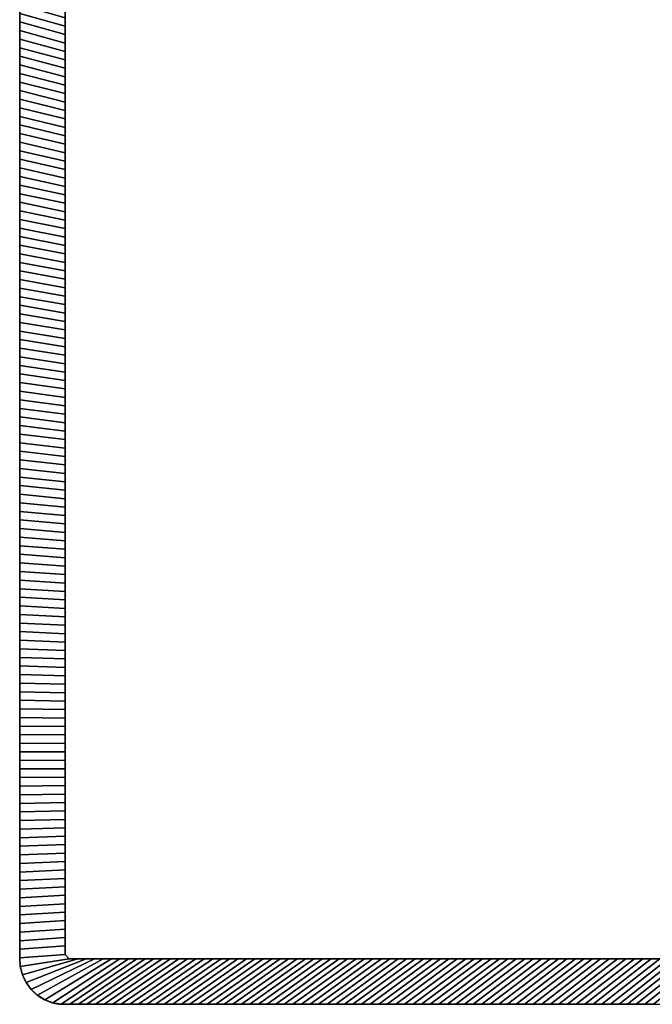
# Model space of a CAD drawing. Extents: x -14.9 to 10.5, y -11.3 to 8.7.
# Tile 1 of 14: x -14.9 to -11.6, y -11.3 to -6.2. Entities that reach past the tile are written whole.
import ezdxf

# ---------------------------------------------------------------- set-up
doc = ezdxf.new("R2010")
doc.units = 0
doc.header["$MEASUREMENT"] = 0
doc.layers.get('0').update_dxf_attribs({"linetype": 'CONTINUOUS'})

msp = doc.modelspace()

# ---------------------------------------------------------------- linework, layer by layer
at = {"elevation": -14.2262}
msp.add_lwpolyline([(10.5408, 5.0585, 0.164351), (10.5409, 5.1343), (9.4798, 8.6128, 0.32213), (9.3678, 8.6934), (8.7795, 8.6934), (-14.6962, 8.6934, 0.376322), (-14.9017, 8.4589), (-14.9017, -11.0714), (-14.9017, -11.0721, 0.376322), (-14.6962, -11.3066), (8.7795, -11.3066), (9.3678, -11.3066, 0.318681), (9.4804, -11.2243), (10.5409, -7.7474, 0.154887), (10.542, -7.6752, -0.15531)], format="xyb", close=True, dxfattribs=at)

# ---------------------------------------------------------------- meshes
mesh = msp.add_polymesh((2, 9))
for k, corner in enumerate([(-14.9017, -6.3049, -14.2262), (-14.9017, -6.2604, -14.2262), (-14.9017, -6.2159, -14.2262), (-14.9017, -6.1714, -14.2262), (-14.9017, -6.1269, -14.2262), (-14.9017, -6.0824, -14.2262), (-14.9017, -6.0379, -14.2262), (-14.9017, -5.9934, -14.2262), (-14.9017, -5.9489, -14.2262), (-14.6655, -6.3688, -14.4624), (-14.6655, -6.3251, -14.4624), (-14.6655, -6.2814, -14.4624), (-14.6655, -6.2377, -14.4624), (-14.6655, -6.1939, -14.4624), (-14.6655, -6.1502, -14.4624), (-14.6655, -6.1065, -14.4624), (-14.6655, -6.0628, -14.4624), (-14.6655, -6.019, -14.4624)]):
    mesh.set_mesh_vertex(divmod(k, 9), corner)
mesh = msp.add_polymesh((2, 9))
for k, corner in enumerate([(-14.9017, -5.9934, 13.3538), (-14.9017, -6.0379, 13.3538), (-14.9017, -6.0824, 13.3538), (-14.9017, -6.1269, 13.3538), (-14.9017, -6.1714, 13.3538), (-14.9017, -6.2159, 13.3538), (-14.9017, -6.2604, 13.3538), (-14.9017, -6.3049, 13.3538), (-14.9017, -6.3494, 13.3538), (-14.6655, -6.0628, 13.59), (-14.6655, -6.1065, 13.59), (-14.6655, -6.1502, 13.59), (-14.6655, -6.1939, 13.59), (-14.6655, -6.2377, 13.59), (-14.6655, -6.2814, 13.59), (-14.6655, -6.3251, 13.59), (-14.6655, -6.3688, 13.59), (-14.6655, -6.4126, 13.59)]):
    mesh.set_mesh_vertex(divmod(k, 9), corner)
mesh = msp.add_polymesh((2, 9))
for k, corner in enumerate([(-14.9017, -6.6609, -14.2262), (-14.9017, -6.6164, -14.2262), (-14.9017, -6.5719, -14.2262), (-14.9017, -6.5274, -14.2262), (-14.9017, -6.4829, -14.2262), (-14.9017, -6.4384, -14.2262), (-14.9017, -6.3939, -14.2262), (-14.9017, -6.3494, -14.2262), (-14.9017, -6.3049, -14.2262), (-14.6655, -6.7187, -14.4624), (-14.6655, -6.6749, -14.4624), (-14.6655, -6.6312, -14.4624), (-14.6655, -6.5875, -14.4624), (-14.6655, -6.5438, -14.4624), (-14.6655, -6.5, -14.4624), (-14.6655, -6.4563, -14.4624), (-14.6655, -6.4126, -14.4624), (-14.6655, -6.3688, -14.4624)]):
    mesh.set_mesh_vertex(divmod(k, 9), corner)
mesh = msp.add_polymesh((2, 9))
for k, corner in enumerate([(-14.9017, -6.3494, 13.3538), (-14.9017, -6.3939, 13.3538), (-14.9017, -6.4384, 13.3538), (-14.9017, -6.4829, 13.3538), (-14.9017, -6.5274, 13.3538), (-14.9017, -6.5719, 13.3538), (-14.9017, -6.6164, 13.3538), (-14.9017, -6.6609, 13.3538), (-14.9017, -6.7054, 13.3538), (-14.6655, -6.4126, 13.59), (-14.6655, -6.4563, 13.59), (-14.6655, -6.5, 13.59), (-14.6655, -6.5438, 13.59), (-14.6655, -6.5875, 13.59), (-14.6655, -6.6312, 13.59), (-14.6655, -6.6749, 13.59), (-14.6655, -6.7187, 13.59), (-14.6655, -6.7624, 13.59)]):
    mesh.set_mesh_vertex(divmod(k, 9), corner)
mesh = msp.add_polymesh((2, 9))
for k, corner in enumerate([(-14.9017, -7.0169, -14.2262), (-14.9017, -6.9724, -14.2262), (-14.9017, -6.9279, -14.2262), (-14.9017, -6.8834, -14.2262), (-14.9017, -6.8389, -14.2262), (-14.9017, -6.7944, -14.2262), (-14.9017, -6.7499, -14.2262), (-14.9017, -6.7054, -14.2262), (-14.9017, -6.6609, -14.2262), (-14.6655, -7.0685, -14.4624), (-14.6655, -7.0248, -14.4624), (-14.6655, -6.981, -14.4624), (-14.6655, -6.9373, -14.4624), (-14.6655, -6.8936, -14.4624), (-14.6655, -6.8498, -14.4624), (-14.6655, -6.8061, -14.4624), (-14.6655, -6.7624, -14.4624), (-14.6655, -6.7187, -14.4624)]):
    mesh.set_mesh_vertex(divmod(k, 9), corner)
mesh = msp.add_polymesh((2, 9))
for k, corner in enumerate([(-14.9017, -6.7054, 13.3538), (-14.9017, -6.7499, 13.3538), (-14.9017, -6.7944, 13.3538), (-14.9017, -6.8389, 13.3538), (-14.9017, -6.8834, 13.3538), (-14.9017, -6.9279, 13.3538), (-14.9017, -6.9724, 13.3538), (-14.9017, -7.0169, 13.3538), (-14.9017, -7.0614, 13.3538), (-14.6655, -6.7624, 13.59), (-14.6655, -6.8061, 13.59), (-14.6655, -6.8498, 13.59), (-14.6655, -6.8936, 13.59), (-14.6655, -6.9373, 13.59), (-14.6655, -6.981, 13.59), (-14.6655, -7.0248, 13.59), (-14.6655, -7.0685, 13.59), (-14.6655, -7.1122, 13.59)]):
    mesh.set_mesh_vertex(divmod(k, 9), corner)
mesh = msp.add_polymesh((2, 9))
for k, corner in enumerate([(-14.9017, -7.3729, -14.2262), (-14.9017, -7.3284, -14.2262), (-14.9017, -7.2839, -14.2262), (-14.9017, -7.2394, -14.2262), (-14.9017, -7.1949, -14.2262), (-14.9017, -7.1504, -14.2262), (-14.9017, -7.1059, -14.2262), (-14.9017, -7.0614, -14.2262), (-14.9017, -7.0169, -14.2262), (-14.6655, -7.4183, -14.4624), (-14.6655, -7.3746, -14.4624), (-14.6655, -7.3309, -14.4624), (-14.6655, -7.2871, -14.4624), (-14.6655, -7.2434, -14.4624), (-14.6655, -7.1997, -14.4624), (-14.6655, -7.1559, -14.4624), (-14.6655, -7.1122, -14.4624), (-14.6655, -7.0685, -14.4624)]):
    mesh.set_mesh_vertex(divmod(k, 9), corner)
mesh = msp.add_polymesh((2, 9))
for k, corner in enumerate([(-14.9017, -7.0614, 13.3538), (-14.9017, -7.1059, 13.3538), (-14.9017, -7.1504, 13.3538), (-14.9017, -7.1949, 13.3538), (-14.9017, -7.2394, 13.3538), (-14.9017, -7.2839, 13.3538), (-14.9017, -7.3284, 13.3538), (-14.9017, -7.3729, 13.3538), (-14.9017, -7.4174, 13.3538), (-14.6655, -7.1122, 13.59), (-14.6655, -7.1559, 13.59), (-14.6655, -7.1997, 13.59), (-14.6655, -7.2434, 13.59), (-14.6655, -7.2871, 13.59), (-14.6655, -7.3309, 13.59), (-14.6655, -7.3746, 13.59), (-14.6655, -7.4183, 13.59), (-14.6655, -7.462, 13.59)]):
    mesh.set_mesh_vertex(divmod(k, 9), corner)
mesh = msp.add_polymesh((2, 9))
for k, corner in enumerate([(-14.9017, -7.7288, -14.2262), (-14.9017, -7.6843, -14.2262), (-14.9017, -7.6398, -14.2262), (-14.9017, -7.5954, -14.2262), (-14.9017, -7.5509, -14.2262), (-14.9017, -7.5064, -14.2262), (-14.9017, -7.4619, -14.2262), (-14.9017, -7.4174, -14.2262), (-14.9017, -7.3729, -14.2262), (-14.6655, -7.7681, -14.4624), (-14.6655, -7.7244, -14.4624), (-14.6655, -7.6807, -14.4624), (-14.6655, -7.6369, -14.4624), (-14.6655, -7.5932, -14.4624), (-14.6655, -7.5495, -14.4624), (-14.6655, -7.5058, -14.4624), (-14.6655, -7.462, -14.4624), (-14.6655, -7.4183, -14.4624)]):
    mesh.set_mesh_vertex(divmod(k, 9), corner)
mesh = msp.add_polymesh((2, 9))
for k, corner in enumerate([(-14.9017, -7.4174, 13.3538), (-14.9017, -7.4619, 13.3538), (-14.9017, -7.5064, 13.3538), (-14.9017, -7.5509, 13.3538), (-14.9017, -7.5954, 13.3538), (-14.9017, -7.6398, 13.3538), (-14.9017, -7.6843, 13.3538), (-14.9017, -7.7288, 13.3538), (-14.9017, -7.7733, 13.3538), (-14.6655, -7.462, 13.59), (-14.6655, -7.5058, 13.59), (-14.6655, -7.5495, 13.59), (-14.6655, -7.5932, 13.59), (-14.6655, -7.6369, 13.59), (-14.6655, -7.6807, 13.59), (-14.6655, -7.7244, 13.59), (-14.6655, -7.7681, 13.59), (-14.6655, -7.8119, 13.59)]):
    mesh.set_mesh_vertex(divmod(k, 9), corner)
mesh = msp.add_polymesh((2, 9))
for k, corner in enumerate([(-14.9017, -8.0848, -14.2262), (-14.9017, -8.0403, -14.2262), (-14.9017, -7.9958, -14.2262), (-14.9017, -7.9513, -14.2262), (-14.9017, -7.9068, -14.2262), (-14.9017, -7.8623, -14.2262), (-14.9017, -7.8178, -14.2262), (-14.9017, -7.7733, -14.2262), (-14.9017, -7.7288, -14.2262), (-14.6655, -8.118, -14.4624), (-14.6655, -8.0742, -14.4624), (-14.6655, -8.0305, -14.4624), (-14.6655, -7.9868, -14.4624), (-14.6655, -7.943, -14.4624), (-14.6655, -7.8993, -14.4624), (-14.6655, -7.8556, -14.4624), (-14.6655, -7.8119, -14.4624), (-14.6655, -7.7681, -14.4624)]):
    mesh.set_mesh_vertex(divmod(k, 9), corner)
mesh = msp.add_polymesh((2, 9))
for k, corner in enumerate([(-14.9017, -7.7733, 13.3538), (-14.9017, -7.8178, 13.3538), (-14.9017, -7.8623, 13.3538), (-14.9017, -7.9068, 13.3538), (-14.9017, -7.9513, 13.3538), (-14.9017, -7.9958, 13.3538), (-14.9017, -8.0403, 13.3538), (-14.9017, -8.0848, 13.3538), (-14.9017, -8.1293, 13.3538), (-14.6655, -7.8119, 13.59), (-14.6655, -7.8556, 13.59), (-14.6655, -7.8993, 13.59), (-14.6655, -7.943, 13.59), (-14.6655, -7.9868, 13.59), (-14.6655, -8.0305, 13.59), (-14.6655, -8.0742, 13.59), (-14.6655, -8.118, 13.59), (-14.6655, -8.1617, 13.59)]):
    mesh.set_mesh_vertex(divmod(k, 9), corner)
mesh = msp.add_polymesh((2, 9))
for k, corner in enumerate([(-14.9017, -8.4408, -14.2262), (-14.9017, -8.3963, -14.2262), (-14.9017, -8.3518, -14.2262), (-14.9017, -8.3073, -14.2262), (-14.9017, -8.2628, -14.2262), (-14.9017, -8.2183, -14.2262), (-14.9017, -8.1738, -14.2262), (-14.9017, -8.1293, -14.2262), (-14.9017, -8.0848, -14.2262), (-14.6655, -8.4678, -14.4624), (-14.6655, -8.424, -14.4624), (-14.6655, -8.3803, -14.4624), (-14.6655, -8.3366, -14.4624), (-14.6655, -8.2929, -14.4624), (-14.6655, -8.2491, -14.4624), (-14.6655, -8.2054, -14.4624), (-14.6655, -8.1617, -14.4624), (-14.6655, -8.118, -14.4624)]):
    mesh.set_mesh_vertex(divmod(k, 9), corner)
mesh = msp.add_polymesh((2, 9))
for k, corner in enumerate([(-14.9017, -8.1293, 13.3538), (-14.9017, -8.1738, 13.3538), (-14.9017, -8.2183, 13.3538), (-14.9017, -8.2628, 13.3538), (-14.9017, -8.3073, 13.3538), (-14.9017, -8.3518, 13.3538), (-14.9017, -8.3963, 13.3538), (-14.9017, -8.4408, 13.3538), (-14.9017, -8.4853, 13.3538), (-14.6655, -8.1617, 13.59), (-14.6655, -8.2054, 13.59), (-14.6655, -8.2491, 13.59), (-14.6655, -8.2929, 13.59), (-14.6655, -8.3366, 13.59), (-14.6655, -8.3803, 13.59), (-14.6655, -8.424, 13.59), (-14.6655, -8.4678, 13.59), (-14.6655, -8.5115, 13.59)]):
    mesh.set_mesh_vertex(divmod(k, 9), corner)
mesh = msp.add_polymesh((2, 9))
for k, corner in enumerate([(-14.9017, -8.7968, -14.2262), (-14.9017, -8.7523, -14.2262), (-14.9017, -8.7078, -14.2262), (-14.9017, -8.6633, -14.2262), (-14.9017, -8.6188, -14.2262), (-14.9017, -8.5743, -14.2262), (-14.9017, -8.5298, -14.2262), (-14.9017, -8.4853, -14.2262), (-14.9017, -8.4408, -14.2262), (-14.6655, -8.8176, -14.4624), (-14.6655, -8.7739, -14.4624), (-14.6655, -8.7301, -14.4624), (-14.6655, -8.6864, -14.4624), (-14.6655, -8.6427, -14.4624), (-14.6655, -8.599, -14.4624), (-14.6655, -8.5552, -14.4624), (-14.6655, -8.5115, -14.4624), (-14.6655, -8.4678, -14.4624)]):
    mesh.set_mesh_vertex(divmod(k, 9), corner)
mesh = msp.add_polymesh((2, 9))
for k, corner in enumerate([(-14.9017, -8.4853, 13.3538), (-14.9017, -8.5298, 13.3538), (-14.9017, -8.5743, 13.3538), (-14.9017, -8.6188, 13.3538), (-14.9017, -8.6633, 13.3538), (-14.9017, -8.7078, 13.3538), (-14.9017, -8.7523, 13.3538), (-14.9017, -8.7968, 13.3538), (-14.9017, -8.8413, 13.3538), (-14.6655, -8.5115, 13.59), (-14.6655, -8.5552, 13.59), (-14.6655, -8.599, 13.59), (-14.6655, -8.6427, 13.59), (-14.6655, -8.6864, 13.59), (-14.6655, -8.7301, 13.59), (-14.6655, -8.7739, 13.59), (-14.6655, -8.8176, 13.59), (-14.6655, -8.8613, 13.59)]):
    mesh.set_mesh_vertex(divmod(k, 9), corner)
mesh = msp.add_polymesh((2, 9))
for k, corner in enumerate([(-14.9017, -9.1528, -14.2262), (-14.9017, -9.1083, -14.2262), (-14.9017, -9.0638, -14.2262), (-14.9017, -9.0193, -14.2262), (-14.9017, -8.9748, -14.2262), (-14.9017, -8.9303, -14.2262), (-14.9017, -8.8858, -14.2262), (-14.9017, -8.8413, -14.2262), (-14.9017, -8.7968, -14.2262), (-14.6655, -9.1674, -14.4624), (-14.6655, -9.1237, -14.4624), (-14.6655, -9.08, -14.4624), (-14.6655, -9.0362, -14.4624), (-14.6655, -8.9925, -14.4624), (-14.6655, -8.9488, -14.4624), (-14.6655, -8.9051, -14.4624), (-14.6655, -8.8613, -14.4624), (-14.6655, -8.8176, -14.4624)]):
    mesh.set_mesh_vertex(divmod(k, 9), corner)
mesh = msp.add_polymesh((2, 9))
for k, corner in enumerate([(-14.9017, -8.8413, 13.3538), (-14.9017, -8.8858, 13.3538), (-14.9017, -8.9303, 13.3538), (-14.9017, -8.9748, 13.3538), (-14.9017, -9.0193, 13.3538), (-14.9017, -9.0638, 13.3538), (-14.9017, -9.1083, 13.3538), (-14.9017, -9.1528, 13.3538), (-14.9017, -9.1973, 13.3538), (-14.6655, -8.8613, 13.59), (-14.6655, -8.9051, 13.59), (-14.6655, -8.9488, 13.59), (-14.6655, -8.9925, 13.59), (-14.6655, -9.0362, 13.59), (-14.6655, -9.08, 13.59), (-14.6655, -9.1237, 13.59), (-14.6655, -9.1674, 13.59), (-14.6655, -9.2111, 13.59)]):
    mesh.set_mesh_vertex(divmod(k, 9), corner)
mesh = msp.add_polymesh((2, 9))
for k, corner in enumerate([(-14.9017, -9.5088, -14.2262), (-14.9017, -9.4643, -14.2262), (-14.9017, -9.4198, -14.2262), (-14.9017, -9.3753, -14.2262), (-14.9017, -9.3308, -14.2262), (-14.9017, -9.2863, -14.2262), (-14.9017, -9.2418, -14.2262), (-14.9017, -9.1973, -14.2262), (-14.9017, -9.1528, -14.2262), (-14.6655, -9.5172, -14.4624), (-14.6655, -9.4735, -14.4624), (-14.6655, -9.4298, -14.4624), (-14.6655, -9.3861, -14.4624), (-14.6655, -9.3423, -14.4624), (-14.6655, -9.2986, -14.4624), (-14.6655, -9.2549, -14.4624), (-14.6655, -9.2111, -14.4624), (-14.6655, -9.1674, -14.4624)]):
    mesh.set_mesh_vertex(divmod(k, 9), corner)
mesh = msp.add_polymesh((2, 9))
for k, corner in enumerate([(-14.9017, -9.1973, 13.3538), (-14.9017, -9.2418, 13.3538), (-14.9017, -9.2863, 13.3538), (-14.9017, -9.3308, 13.3538), (-14.9017, -9.3753, 13.3538), (-14.9017, -9.4198, 13.3538), (-14.9017, -9.4643, 13.3538), (-14.9017, -9.5088, 13.3538), (-14.9017, -9.5533, 13.3538), (-14.6655, -9.2111, 13.59), (-14.6655, -9.2549, 13.59), (-14.6655, -9.2986, 13.59), (-14.6655, -9.3423, 13.59), (-14.6655, -9.3861, 13.59), (-14.6655, -9.4298, 13.59), (-14.6655, -9.4735, 13.59), (-14.6655, -9.5172, 13.59), (-14.6655, -9.561, 13.59)]):
    mesh.set_mesh_vertex(divmod(k, 9), corner)
mesh = msp.add_polymesh((2, 9))
for k, corner in enumerate([(-14.9017, -9.8647, -14.2262), (-14.9017, -9.8202, -14.2262), (-14.9017, -9.7757, -14.2262), (-14.9017, -9.7313, -14.2262), (-14.9017, -9.6868, -14.2262), (-14.9017, -9.6423, -14.2262), (-14.9017, -9.5978, -14.2262), (-14.9017, -9.5533, -14.2262), (-14.9017, -9.5088, -14.2262), (-14.6655, -9.8671, -14.4624), (-14.6655, -9.8233, -14.4624), (-14.6655, -9.7796, -14.4624), (-14.6655, -9.7359, -14.4624), (-14.6655, -9.6922, -14.4624), (-14.6655, -9.6484, -14.4624), (-14.6655, -9.6047, -14.4624), (-14.6655, -9.561, -14.4624), (-14.6655, -9.5172, -14.4624)]):
    mesh.set_mesh_vertex(divmod(k, 9), corner)
mesh = msp.add_polymesh((2, 9))
for k, corner in enumerate([(-14.9017, -9.5533, 13.3538), (-14.9017, -9.5978, 13.3538), (-14.9017, -9.6423, 13.3538), (-14.9017, -9.6868, 13.3538), (-14.9017, -9.7313, 13.3538), (-14.9017, -9.7757, 13.3538), (-14.9017, -9.8202, 13.3538), (-14.9017, -9.8647, 13.3538), (-14.9017, -9.9092, 13.3538), (-14.6655, -9.561, 13.59), (-14.6655, -9.6047, 13.59), (-14.6655, -9.6484, 13.59), (-14.6655, -9.6922, 13.59), (-14.6655, -9.7359, 13.59), (-14.6655, -9.7796, 13.59), (-14.6655, -9.8233, 13.59), (-14.6655, -9.8671, 13.59), (-14.6655, -9.9108, 13.59)]):
    mesh.set_mesh_vertex(divmod(k, 9), corner)
mesh = msp.add_polymesh((2, 9))
for k, corner in enumerate([(-14.9017, -10.2207, -14.2262), (-14.9017, -10.1762, -14.2262), (-14.9017, -10.1317, -14.2262), (-14.9017, -10.0872, -14.2262), (-14.9017, -10.0427, -14.2262), (-14.9017, -9.9982, -14.2262), (-14.9017, -9.9537, -14.2262), (-14.9017, -9.9092, -14.2262), (-14.9017, -9.8647, -14.2262), (-14.6655, -10.2169, -14.4624), (-14.6655, -10.1732, -14.4624), (-14.6655, -10.1294, -14.4624), (-14.6655, -10.0857, -14.4624), (-14.6655, -10.042, -14.4624), (-14.6655, -9.9982, -14.4624), (-14.6655, -9.9545, -14.4624), (-14.6655, -9.9108, -14.4624), (-14.6655, -9.8671, -14.4624)]):
    mesh.set_mesh_vertex(divmod(k, 9), corner)
mesh = msp.add_polymesh((2, 9))
for k, corner in enumerate([(-14.9017, -9.9092, 13.3538), (-14.9017, -9.9537, 13.3538), (-14.9017, -9.9982, 13.3538), (-14.9017, -10.0427, 13.3538), (-14.9017, -10.0872, 13.3538), (-14.9017, -10.1317, 13.3538), (-14.9017, -10.1762, 13.3538), (-14.9017, -10.2207, 13.3538), (-14.9017, -10.2652, 13.3538), (-14.6655, -9.9108, 13.59), (-14.6655, -9.9545, 13.59), (-14.6655, -9.9982, 13.59), (-14.6655, -10.042, 13.59), (-14.6655, -10.0857, 13.59), (-14.6655, -10.1294, 13.59), (-14.6655, -10.1732, 13.59), (-14.6655, -10.2169, 13.59), (-14.6655, -10.2606, 13.59)]):
    mesh.set_mesh_vertex(divmod(k, 9), corner)
mesh = msp.add_polymesh((2, 9))
for k, corner in enumerate([(-14.9017, -10.5767, -14.2262), (-14.9017, -10.5322, -14.2262), (-14.9017, -10.4877, -14.2262), (-14.9017, -10.4432, -14.2262), (-14.9017, -10.3987, -14.2262), (-14.9017, -10.3542, -14.2262), (-14.9017, -10.3097, -14.2262), (-14.9017, -10.2652, -14.2262), (-14.9017, -10.2207, -14.2262), (-14.6655, -10.5667, -14.4624), (-14.6655, -10.523, -14.4624), (-14.6655, -10.4792, -14.4624), (-14.6655, -10.4355, -14.4624), (-14.6655, -10.3918, -14.4624), (-14.6655, -10.3481, -14.4624), (-14.6655, -10.3043, -14.4624), (-14.6655, -10.2606, -14.4624), (-14.6655, -10.2169, -14.4624)]):
    mesh.set_mesh_vertex(divmod(k, 9), corner)
mesh = msp.add_polymesh((2, 9))
for k, corner in enumerate([(-14.9017, -10.2652, 13.3538), (-14.9017, -10.3097, 13.3538), (-14.9017, -10.3542, 13.3538), (-14.9017, -10.3987, 13.3538), (-14.9017, -10.4432, 13.3538), (-14.9017, -10.4877, 13.3538), (-14.9017, -10.5322, 13.3538), (-14.9017, -10.5767, 13.3538), (-14.9017, -10.6212, 13.3538), (-14.6655, -10.2606, 13.59), (-14.6655, -10.3043, 13.59), (-14.6655, -10.3481, 13.59), (-14.6655, -10.3918, 13.59), (-14.6655, -10.4355, 13.59), (-14.6655, -10.4792, 13.59), (-14.6655, -10.523, 13.59), (-14.6655, -10.5667, 13.59), (-14.6655, -10.6104, 13.59)]):
    mesh.set_mesh_vertex(divmod(k, 9), corner)
mesh = msp.add_polymesh((2, 9))
for k, corner in enumerate([(-14.9017, -10.9327, -14.2262), (-14.9017, -10.8882, -14.2262), (-14.9017, -10.8437, -14.2262), (-14.9017, -10.7992, -14.2262), (-14.9017, -10.7547, -14.2262), (-14.9017, -10.7102, -14.2262), (-14.9017, -10.6657, -14.2262), (-14.9017, -10.6212, -14.2262), (-14.9017, -10.5767, -14.2262), (-14.6655, -10.9165, -14.4624), (-14.6655, -10.8728, -14.4624), (-14.6655, -10.8291, -14.4624), (-14.6655, -10.7853, -14.4624), (-14.6655, -10.7416, -14.4624), (-14.6655, -10.6979, -14.4624), (-14.6655, -10.6542, -14.4624), (-14.6655, -10.6104, -14.4624), (-14.6655, -10.5667, -14.4624)]):
    mesh.set_mesh_vertex(divmod(k, 9), corner)
mesh = msp.add_polymesh((2, 9))
for k, corner in enumerate([(-14.9017, -10.6212, 13.3538), (-14.9017, -10.6657, 13.3538), (-14.9017, -10.7102, 13.3538), (-14.9017, -10.7547, 13.3538), (-14.9017, -10.7992, 13.3538), (-14.9017, -10.8437, 13.3538), (-14.9017, -10.8882, 13.3538), (-14.9017, -10.9327, 13.3538), (-14.9017, -10.9772, 13.3538), (-14.6655, -10.6104, 13.59), (-14.6655, -10.6542, 13.59), (-14.6655, -10.6979, 13.59), (-14.6655, -10.7416, 13.59), (-14.6655, -10.7853, 13.59), (-14.6655, -10.8291, 13.59), (-14.6655, -10.8728, 13.59), (-14.6655, -10.9165, 13.59), (-14.6655, -10.9603, 13.59)]):
    mesh.set_mesh_vertex(divmod(k, 9), corner)
mesh = msp.add_polymesh((2, 9))
for k, corner in enumerate([(-14.8093, -11.2597, -14.2262), (-14.8419, -11.2294, -14.2262), (-14.8682, -11.1936, -14.2262), (-14.8873, -11.1535, -14.2262), (-14.8986, -11.1105, -14.2262), (-14.9017, -11.0662, -14.2262), (-14.9017, -11.0217, -14.2262), (-14.9017, -10.9772, -14.2262), (-14.9017, -10.9327, -14.2262), (-14.4696, -11.0704, -14.4624), (-14.5133, -11.0704, -14.4624), (-14.5571, -11.0704, -14.4624), (-14.6008, -11.0704, -14.4624), (-14.6445, -11.0704, -14.4624), (-14.6655, -11.0477, -14.4624), (-14.6655, -11.004, -14.4624), (-14.6655, -10.9603, -14.4624), (-14.6655, -10.9165, -14.4624)]):
    mesh.set_mesh_vertex(divmod(k, 9), corner)
mesh = msp.add_polymesh((2, 9))
for k, corner in enumerate([(-14.9017, -10.9772, 13.3538), (-14.9017, -11.0217, 13.3538), (-14.9017, -11.0662, 13.3538), (-14.8986, -11.1105, 13.3538), (-14.8873, -11.1535, 13.3538), (-14.8682, -11.1936, 13.3538), (-14.8419, -11.2294, 13.3538), (-14.8093, -11.2597, 13.3538), (-14.7717, -11.2833, 13.3538), (-14.6655, -10.9603, 13.59), (-14.6655, -11.004, 13.59), (-14.6655, -11.0477, 13.59), (-14.6445, -11.0704, 13.59), (-14.6008, -11.0704, 13.59), (-14.5571, -11.0704, 13.59), (-14.5133, -11.0704, 13.59), (-14.4696, -11.0704, 13.59), (-14.4259, -11.0704, 13.59)]):
    mesh.set_mesh_vertex(divmod(k, 9), corner)
mesh = msp.add_polymesh((2, 9))
for k, corner in enumerate([(-14.4641, -11.3066, -14.2262), (-14.5086, -11.3066, -14.2262), (-14.5531, -11.3066, -14.2262), (-14.5976, -11.3066, -14.2262), (-14.6421, -11.3066, -14.2262), (-14.6866, -11.3066, -14.2262), (-14.7303, -11.2995, -14.2262), (-14.7717, -11.2833, -14.2262), (-14.8093, -11.2597, -14.2262), (-14.1198, -11.0704, -14.4624), (-14.1635, -11.0704, -14.4624), (-14.2072, -11.0704, -14.4624), (-14.251, -11.0704, -14.4624), (-14.2947, -11.0704, -14.4624), (-14.3384, -11.0704, -14.4624), (-14.3821, -11.0704, -14.4624), (-14.4259, -11.0704, -14.4624), (-14.4696, -11.0704, -14.4624)]):
    mesh.set_mesh_vertex(divmod(k, 9), corner)
mesh = msp.add_polymesh((2, 9))
for k, corner in enumerate([(-14.7717, -11.2833, 13.3538), (-14.7303, -11.2995, 13.3538), (-14.6866, -11.3066, 13.3538), (-14.6421, -11.3066, 13.3538), (-14.5976, -11.3066, 13.3538), (-14.5531, -11.3066, 13.3538), (-14.5086, -11.3066, 13.3538), (-14.4641, -11.3066, 13.3538), (-14.4196, -11.3066, 13.3538), (-14.4259, -11.0704, 13.59), (-14.3821, -11.0704, 13.59), (-14.3384, -11.0704, 13.59), (-14.2947, -11.0704, 13.59), (-14.251, -11.0704, 13.59), (-14.2072, -11.0704, 13.59), (-14.1635, -11.0704, 13.59), (-14.1198, -11.0704, 13.59), (-14.076, -11.0704, 13.59)]):
    mesh.set_mesh_vertex(divmod(k, 9), corner)
mesh = msp.add_polymesh((2, 9))
for k, corner in enumerate([(-14.1081, -11.3066, -14.2262), (-14.1526, -11.3066, -14.2262), (-14.1971, -11.3066, -14.2262), (-14.2416, -11.3066, -14.2262), (-14.2861, -11.3066, -14.2262), (-14.3306, -11.3066, -14.2262), (-14.3751, -11.3066, -14.2262), (-14.4196, -11.3066, -14.2262), (-14.4641, -11.3066, -14.2262), (-13.77, -11.0704, -14.4624), (-13.8137, -11.0704, -14.4624), (-13.8574, -11.0704, -14.4624), (-13.9011, -11.0704, -14.4624), (-13.9449, -11.0704, -14.4624), (-13.9886, -11.0704, -14.4624), (-14.0323, -11.0704, -14.4624), (-14.076, -11.0704, -14.4624), (-14.1198, -11.0704, -14.4624)]):
    mesh.set_mesh_vertex(divmod(k, 9), corner)
mesh = msp.add_polymesh((2, 9))
for k, corner in enumerate([(-14.4196, -11.3066, 13.3538), (-14.3751, -11.3066, 13.3538), (-14.3306, -11.3066, 13.3538), (-14.2861, -11.3066, 13.3538), (-14.2416, -11.3066, 13.3538), (-14.1971, -11.3066, 13.3538), (-14.1526, -11.3066, 13.3538), (-14.1081, -11.3066, 13.3538), (-14.0636, -11.3066, 13.3538), (-14.076, -11.0704, 13.59), (-14.0323, -11.0704, 13.59), (-13.9886, -11.0704, 13.59), (-13.9449, -11.0704, 13.59), (-13.9011, -11.0704, 13.59), (-13.8574, -11.0704, 13.59), (-13.8137, -11.0704, 13.59), (-13.77, -11.0704, 13.59), (-13.7262, -11.0704, 13.59)]):
    mesh.set_mesh_vertex(divmod(k, 9), corner)
mesh = msp.add_polymesh((2, 9))
for k, corner in enumerate([(-13.7522, -11.3066, -14.2262), (-13.7966, -11.3066, -14.2262), (-13.8411, -11.3066, -14.2262), (-13.8856, -11.3066, -14.2262), (-13.9301, -11.3066, -14.2262), (-13.9746, -11.3066, -14.2262), (-14.0191, -11.3066, -14.2262), (-14.0636, -11.3066, -14.2262), (-14.1081, -11.3066, -14.2262), (-13.4201, -11.0704, -14.4624), (-13.4639, -11.0704, -14.4624), (-13.5076, -11.0704, -14.4624), (-13.5513, -11.0704, -14.4624), (-13.595, -11.0704, -14.4624), (-13.6388, -11.0704, -14.4624), (-13.6825, -11.0704, -14.4624), (-13.7262, -11.0704, -14.4624), (-13.77, -11.0704, -14.4624)]):
    mesh.set_mesh_vertex(divmod(k, 9), corner)
mesh = msp.add_polymesh((2, 9))
for k, corner in enumerate([(-14.0636, -11.3066, 13.3538), (-14.0191, -11.3066, 13.3538), (-13.9746, -11.3066, 13.3538), (-13.9301, -11.3066, 13.3538), (-13.8856, -11.3066, 13.3538), (-13.8411, -11.3066, 13.3538), (-13.7966, -11.3066, 13.3538), (-13.7522, -11.3066, 13.3538), (-13.7077, -11.3066, 13.3538), (-13.7262, -11.0704, 13.59), (-13.6825, -11.0704, 13.59), (-13.6388, -11.0704, 13.59), (-13.595, -11.0704, 13.59), (-13.5513, -11.0704, 13.59), (-13.5076, -11.0704, 13.59), (-13.4639, -11.0704, 13.59), (-13.4201, -11.0704, 13.59), (-13.3764, -11.0704, 13.59)]):
    mesh.set_mesh_vertex(divmod(k, 9), corner)
mesh = msp.add_polymesh((2, 9))
for k, corner in enumerate([(-13.3962, -11.3066, -14.2262), (-13.4407, -11.3066, -14.2262), (-13.4852, -11.3066, -14.2262), (-13.5297, -11.3066, -14.2262), (-13.5742, -11.3066, -14.2262), (-13.6187, -11.3066, -14.2262), (-13.6632, -11.3066, -14.2262), (-13.7077, -11.3066, -14.2262), (-13.7522, -11.3066, -14.2262), (-13.0703, -11.0704, -14.4624), (-13.114, -11.0704, -14.4624), (-13.1578, -11.0704, -14.4624), (-13.2015, -11.0704, -14.4624), (-13.2452, -11.0704, -14.4624), (-13.2889, -11.0704, -14.4624), (-13.3327, -11.0704, -14.4624), (-13.3764, -11.0704, -14.4624), (-13.4201, -11.0704, -14.4624)]):
    mesh.set_mesh_vertex(divmod(k, 9), corner)
mesh = msp.add_polymesh((2, 9))
for k, corner in enumerate([(-13.7077, -11.3066, 13.3538), (-13.6632, -11.3066, 13.3538), (-13.6187, -11.3066, 13.3538), (-13.5742, -11.3066, 13.3538), (-13.5297, -11.3066, 13.3538), (-13.4852, -11.3066, 13.3538), (-13.4407, -11.3066, 13.3538), (-13.3962, -11.3066, 13.3538), (-13.3517, -11.3066, 13.3538), (-13.3764, -11.0704, 13.59), (-13.3327, -11.0704, 13.59), (-13.2889, -11.0704, 13.59), (-13.2452, -11.0704, 13.59), (-13.2015, -11.0704, 13.59), (-13.1578, -11.0704, 13.59), (-13.114, -11.0704, 13.59), (-13.0703, -11.0704, 13.59), (-13.0266, -11.0704, 13.59)]):
    mesh.set_mesh_vertex(divmod(k, 9), corner)
mesh = msp.add_polymesh((2, 9))
for k, corner in enumerate([(-13.0402, -11.3066, -14.2262), (-13.0847, -11.3066, -14.2262), (-13.1292, -11.3066, -14.2262), (-13.1737, -11.3066, -14.2262), (-13.2182, -11.3066, -14.2262), (-13.2627, -11.3066, -14.2262), (-13.3072, -11.3066, -14.2262), (-13.3517, -11.3066, -14.2262), (-13.3962, -11.3066, -14.2262), (-12.7205, -11.0704, -14.4624), (-12.7642, -11.0704, -14.4624), (-12.8079, -11.0704, -14.4624), (-12.8517, -11.0704, -14.4624), (-12.8954, -11.0704, -14.4624), (-12.9391, -11.0704, -14.4624), (-12.9829, -11.0704, -14.4624), (-13.0266, -11.0704, -14.4624), (-13.0703, -11.0704, -14.4624)]):
    mesh.set_mesh_vertex(divmod(k, 9), corner)
mesh = msp.add_polymesh((2, 9))
for k, corner in enumerate([(-13.3517, -11.3066, 13.3538), (-13.3072, -11.3066, 13.3538), (-13.2627, -11.3066, 13.3538), (-13.2182, -11.3066, 13.3538), (-13.1737, -11.3066, 13.3538), (-13.1292, -11.3066, 13.3538), (-13.0847, -11.3066, 13.3538), (-13.0402, -11.3066, 13.3538), (-12.9957, -11.3066, 13.3538), (-13.0266, -11.0704, 13.59), (-12.9829, -11.0704, 13.59), (-12.9391, -11.0704, 13.59), (-12.8954, -11.0704, 13.59), (-12.8517, -11.0704, 13.59), (-12.8079, -11.0704, 13.59), (-12.7642, -11.0704, 13.59), (-12.7205, -11.0704, 13.59), (-12.6768, -11.0704, 13.59)]):
    mesh.set_mesh_vertex(divmod(k, 9), corner)
mesh = msp.add_polymesh((2, 9))
for k, corner in enumerate([(-12.6842, -11.3066, -14.2262), (-12.7287, -11.3066, -14.2262), (-12.7732, -11.3066, -14.2262), (-12.8177, -11.3066, -14.2262), (-12.8622, -11.3066, -14.2262), (-12.9067, -11.3066, -14.2262), (-12.9512, -11.3066, -14.2262), (-12.9957, -11.3066, -14.2262), (-13.0402, -11.3066, -14.2262), (-12.3707, -11.0704, -14.4624), (-12.4144, -11.0704, -14.4624), (-12.4581, -11.0704, -14.4624), (-12.5018, -11.0704, -14.4624), (-12.5456, -11.0704, -14.4624), (-12.5893, -11.0704, -14.4624), (-12.633, -11.0704, -14.4624), (-12.6768, -11.0704, -14.4624), (-12.7205, -11.0704, -14.4624)]):
    mesh.set_mesh_vertex(divmod(k, 9), corner)
mesh = msp.add_polymesh((2, 9))
for k, corner in enumerate([(-12.9957, -11.3066, 13.3538), (-12.9512, -11.3066, 13.3538), (-12.9067, -11.3066, 13.3538), (-12.8622, -11.3066, 13.3538), (-12.8177, -11.3066, 13.3538), (-12.7732, -11.3066, 13.3538), (-12.7287, -11.3066, 13.3538), (-12.6842, -11.3066, 13.3538), (-12.6397, -11.3066, 13.3538), (-12.6768, -11.0704, 13.59), (-12.633, -11.0704, 13.59), (-12.5893, -11.0704, 13.59), (-12.5456, -11.0704, 13.59), (-12.5018, -11.0704, 13.59), (-12.4581, -11.0704, 13.59), (-12.4144, -11.0704, 13.59), (-12.3707, -11.0704, 13.59), (-12.3269, -11.0704, 13.59)]):
    mesh.set_mesh_vertex(divmod(k, 9), corner)
mesh = msp.add_polymesh((2, 9))
for k, corner in enumerate([(-12.3282, -11.3066, -14.2262), (-12.3727, -11.3066, -14.2262), (-12.4172, -11.3066, -14.2262), (-12.4617, -11.3066, -14.2262), (-12.5062, -11.3066, -14.2262), (-12.5507, -11.3066, -14.2262), (-12.5952, -11.3066, -14.2262), (-12.6397, -11.3066, -14.2262), (-12.6842, -11.3066, -14.2262), (-12.0208, -11.0704, -14.4624), (-12.0646, -11.0704, -14.4624), (-12.1083, -11.0704, -14.4624), (-12.152, -11.0704, -14.4624), (-12.1958, -11.0704, -14.4624), (-12.2395, -11.0704, -14.4624), (-12.2832, -11.0704, -14.4624), (-12.3269, -11.0704, -14.4624), (-12.3707, -11.0704, -14.4624)]):
    mesh.set_mesh_vertex(divmod(k, 9), corner)
mesh = msp.add_polymesh((2, 9))
for k, corner in enumerate([(-12.6397, -11.3066, 13.3538), (-12.5952, -11.3066, 13.3538), (-12.5507, -11.3066, 13.3538), (-12.5062, -11.3066, 13.3538), (-12.4617, -11.3066, 13.3538), (-12.4172, -11.3066, 13.3538), (-12.3727, -11.3066, 13.3538), (-12.3282, -11.3066, 13.3538), (-12.2837, -11.3066, 13.3538), (-12.3269, -11.0704, 13.59), (-12.2832, -11.0704, 13.59), (-12.2395, -11.0704, 13.59), (-12.1958, -11.0704, 13.59), (-12.152, -11.0704, 13.59), (-12.1083, -11.0704, 13.59), (-12.0646, -11.0704, 13.59), (-12.0208, -11.0704, 13.59), (-11.9771, -11.0704, 13.59)]):
    mesh.set_mesh_vertex(divmod(k, 9), corner)
mesh = msp.add_polymesh((2, 9))
for k, corner in enumerate([(-11.9722, -11.3066, -14.2262), (-12.0167, -11.3066, -14.2262), (-12.0612, -11.3066, -14.2262), (-12.1057, -11.3066, -14.2262), (-12.1502, -11.3066, -14.2262), (-12.1947, -11.3066, -14.2262), (-12.2392, -11.3066, -14.2262), (-12.2837, -11.3066, -14.2262), (-12.3282, -11.3066, -14.2262), (-11.671, -11.0704, -14.4624), (-11.7148, -11.0704, -14.4624), (-11.7585, -11.0704, -14.4624), (-11.8022, -11.0704, -14.4624), (-11.8459, -11.0704, -14.4624), (-11.8897, -11.0704, -14.4624), (-11.9334, -11.0704, -14.4624), (-11.9771, -11.0704, -14.4624), (-12.0208, -11.0704, -14.4624)]):
    mesh.set_mesh_vertex(divmod(k, 9), corner)
mesh = msp.add_polymesh((2, 9))
for k, corner in enumerate([(-12.2837, -11.3066, 13.3538), (-12.2392, -11.3066, 13.3538), (-12.1947, -11.3066, 13.3538), (-12.1502, -11.3066, 13.3538), (-12.1057, -11.3066, 13.3538), (-12.0612, -11.3066, 13.3538), (-12.0167, -11.3066, 13.3538), (-11.9722, -11.3066, 13.3538), (-11.9277, -11.3066, 13.3538), (-11.9771, -11.0704, 13.59), (-11.9334, -11.0704, 13.59), (-11.8897, -11.0704, 13.59), (-11.8459, -11.0704, 13.59), (-11.8022, -11.0704, 13.59), (-11.7585, -11.0704, 13.59), (-11.7148, -11.0704, 13.59), (-11.671, -11.0704, 13.59), (-11.6273, -11.0704, 13.59)]):
    mesh.set_mesh_vertex(divmod(k, 9), corner)
mesh = msp.add_polymesh((2, 9))
for k, corner in enumerate([(-11.6163, -11.3066, -14.2262), (-11.6607, -11.3066, -14.2262), (-11.7052, -11.3066, -14.2262), (-11.7497, -11.3066, -14.2262), (-11.7942, -11.3066, -14.2262), (-11.8387, -11.3066, -14.2262), (-11.8832, -11.3066, -14.2262), (-11.9277, -11.3066, -14.2262), (-11.9722, -11.3066, -14.2262), (-11.3212, -11.0704, -14.4624), (-11.3649, -11.0704, -14.4624), (-11.4087, -11.0704, -14.4624), (-11.4524, -11.0704, -14.4624), (-11.4961, -11.0704, -14.4624), (-11.5398, -11.0704, -14.4624), (-11.5836, -11.0704, -14.4624), (-11.6273, -11.0704, -14.4624), (-11.671, -11.0704, -14.4624)]):
    mesh.set_mesh_vertex(divmod(k, 9), corner)
mesh = msp.add_polymesh((2, 9))
for k, corner in enumerate([(-11.9277, -11.3066, 13.3538), (-11.8832, -11.3066, 13.3538), (-11.8387, -11.3066, 13.3538), (-11.7942, -11.3066, 13.3538), (-11.7497, -11.3066, 13.3538), (-11.7052, -11.3066, 13.3538), (-11.6607, -11.3066, 13.3538), (-11.6163, -11.3066, 13.3538), (-11.5718, -11.3066, 13.3538), (-11.6273, -11.0704, 13.59), (-11.5836, -11.0704, 13.59), (-11.5398, -11.0704, 13.59), (-11.4961, -11.0704, 13.59), (-11.4524, -11.0704, 13.59), (-11.4087, -11.0704, 13.59), (-11.3649, -11.0704, 13.59), (-11.3212, -11.0704, 13.59), (-11.2775, -11.0704, 13.59)]):
    mesh.set_mesh_vertex(divmod(k, 9), corner)

doc.saveas('drawing.dxf')
